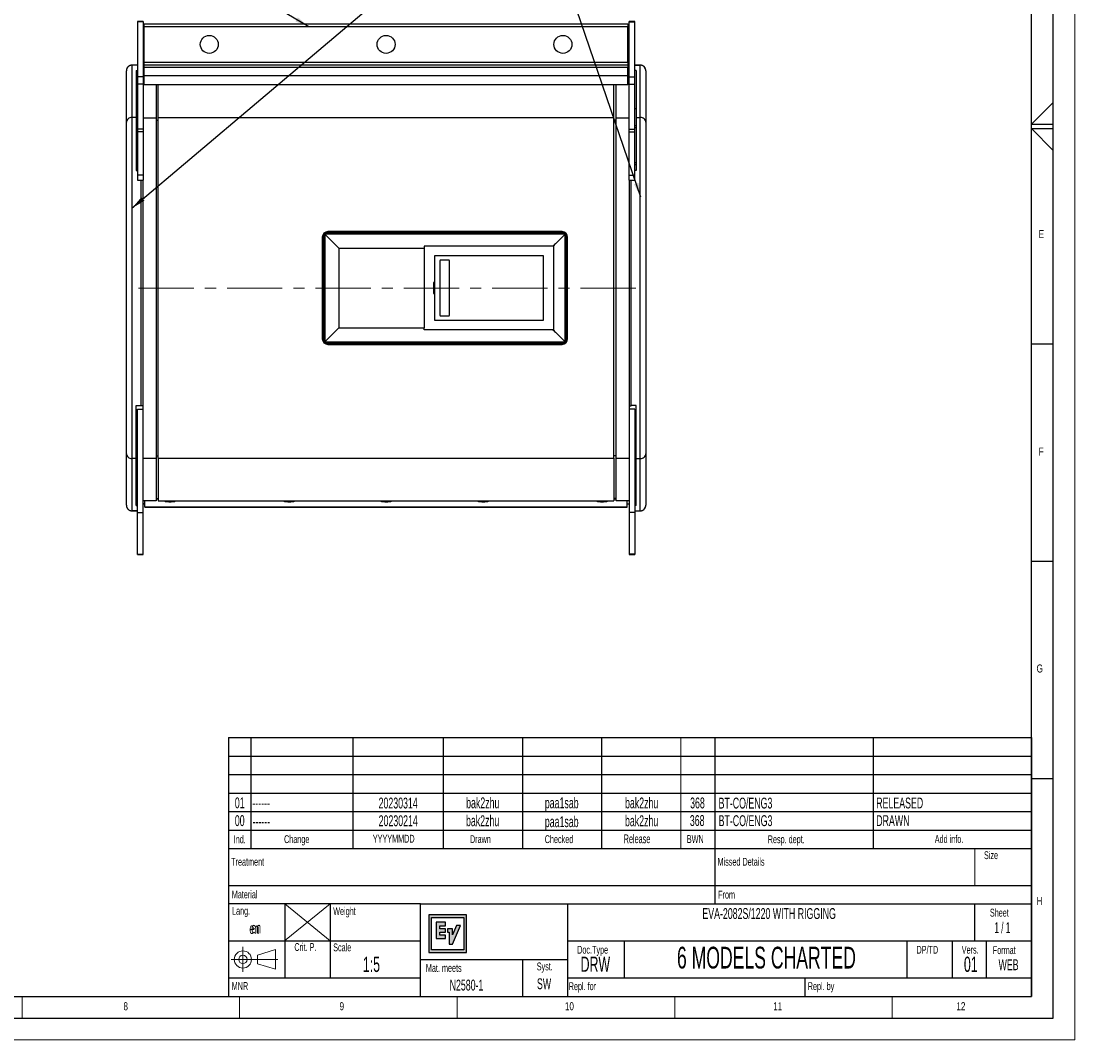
# Model space of a CAD drawing. Header units: millimetres. Extents: x 0 to 594, y 0 to 420.
# Tile 8 of 15: x 352 to 594, y 0 to 234. Entities that reach past the tile are written whole.
import ezdxf

# ---------------------------------------------------------------- set-up
doc = ezdxf.new("R2010")
doc.units = ezdxf.units.MM
doc.header["$PDSIZE"] = -1
doc.linetypes.add('CENTERX2', pattern=[20.32, 12.7, -2.54, 2.54, -2.54])
for name, color, linetype in [('FORMAT', 7, 'Continuous'), ('OUTLINE', 7, 'Continuous'), ('SLD-0', 7, 'Continuous')]:
    doc.layers.add(name, color=color, linetype=linetype)
doc.styles.add('SLDTEXTSTYLE0', font='TXT', dxfattribs={"width": 0.75})
doc.styles.add('SLDTEXTSTYLE1', font='TXT', dxfattribs={"width": 0.605})
doc.styles.add('SLDTEXTSTYLE2', font='TXT', dxfattribs={"width": 0.563})
doc.dimstyles.new('SLDDIMSTYLE3', dxfattribs={"dimtxt": 0.18, "dimasz": 3.302, "dimexe": 0, "dimexo": 0.0625, "dimgap": 0, "dimtad": 0, "dimtih": 1, "dimtoh": 1, "dimdec": 0, "dimrnd": 1e-09, "dimzin": 0, "dimdsep": 46, "dimtxsty": 'Standard', "dimsah": 1, "dimcen": 0.09, "dimadec": 0, "dimazin": 0, "dimtfac": 3.302, "dimtdec": 0, "dimtofl": 0, "dimtmove": 0, "dimatfit": 3, "dimfxl": 1, "dimfrac": 2, "dimtolj": 1, "dimtzin": 0, "dimarcsym": 0})

msp = doc.modelspace()

# ---------------------------------------------------------------- hatches: boundary and pattern name
at = {"layer": 'OUTLINE'}
h = msp.add_hatch(color=256, dxfattribs=at)
h.paths.add_polyline_path([(445.5, 28.723732), (445.5, 20.105272), (454.11837, 20.105272), (454.11837, 28.723732)], flags=0)
h.paths.add_polyline_path([(446.067333, 28.1564), (453.551037, 28.1564), (453.551037, 20.672695), (446.067333, 20.672695)], flags=0)
for points in [[(447.171032, 23.286248), (449.329291, 23.286248), (449.329291, 24.099371), (447.984276, 24.099371), (447.984276, 24.753946), (449.329291, 24.753946), (449.329291, 25.567069), (447.984276, 25.567069), (447.984276, 26.225183), (449.329291, 26.225183), (449.329291, 27.038397), (447.171032, 27.038397)], [(450.944863, 24.119541), (450.944198, 25.567069), (449.804331, 25.567069), (449.804331, 24.753946), (450.13174, 24.753946), (450.13174, 22.042688), (450.944863, 22.042688), (452.756269, 26.295581), (451.872324, 26.295581)]]:
    msp.add_hatch(color=256, dxfattribs=at).paths.add_polyline_path(points, flags=0)

# ---------------------------------------------------------------- linework, layer by layer
at = {"color": 7, "linetype": 'Continuous', "lineweight": 18}
for p, q in [((594.000041, 0.000053), (594.000041, 420.000053)), ((352.000041, 10.000053), (352.000041, 5.000053)), ((402.000041, 10.000053), (402.000041, 5.000053)), ((452.000041, 10.000053), (452.000041, 5.000053)), ((502.000041, 10.000053), (502.000041, 5.000053)), ((552.000041, 10.000053), (552.000041, 5.000053)), ((0.000041, 0.000053), (594.000041, 0.000053))]:
    msp.add_line(p, q, dxfattribs=at)
at = {"color": 7, "linetype": 'Continuous', "lineweight": 25}
for p, q in [((379.784872, 234.085155), (378.514872, 234.085155)), ((378.514872, 234.085155), (378.514872, 234.02735)), ((379.784872, 234.02735), (378.514872, 234.02735)), ((378.514872, 234.02735), (378.514872, 221.382683)), ((379.784872, 234.085155), (379.784872, 234.02735)), ((379.784872, 234.02735), (379.784872, 221.382683)), ((380.069352, 233.545542), (491.260392, 233.545542)), ((380.069352, 232.910542), (380.069352, 233.545542)), ((491.260392, 232.910542), (380.069352, 232.910542)), ((380.069352, 224.782542), (380.069352, 232.910542)), ((491.260392, 233.545542), (491.260392, 232.910542)), ((491.260392, 224.782542), (491.260392, 232.910542)), ((492.814872, 234.085155), (491.544872, 234.085155)), ((491.544872, 234.02735), (491.544872, 234.085155)), ((491.544872, 234.02735), (492.814872, 234.02735)), ((491.544872, 221.382683), (491.544872, 234.02735)), ((492.814872, 234.02735), (492.814872, 234.085155)), ((492.814872, 221.382683), (492.814872, 234.02735)), ((378.514872, 224.06529), (377.244872, 224.06529)), ((377.244872, 224.0463), (377.244872, 212.029315)), ((380.069352, 224.782542), (491.260392, 224.782542)), ((380.069352, 224.147542), (380.069352, 224.782542)), ((380.069352, 224.147542), (491.260392, 224.147542)), ((380.069352, 223.512542), (380.069352, 224.147542)), ((491.260392, 223.512542), (380.069352, 223.512542)), ((380.069352, 221.701311), (380.069352, 223.512542)), ((491.260392, 224.782542), (491.260392, 224.147542)), ((491.260392, 224.147542), (491.260392, 223.512542)), ((491.260392, 221.701311), (491.260392, 223.512542)), ((494.084872, 224.06529), (492.814872, 224.06529)), ((494.084872, 212.029315), (494.084872, 224.0463)), ((375.974872, 210.963659), (375.974872, 222.792099)), ((378.199912, 222.814045), (378.514872, 222.814045)), ((378.199912, 222.814045), (378.199912, 212.029315)), ((379.784872, 221.382683), (378.514872, 221.382683)), ((378.514872, 221.382683), (378.514872, 219.683816)), ((380.069352, 222.465472), (379.784872, 222.465472)), ((379.784872, 221.800564), (380.069352, 221.800564)), ((379.784872, 221.382683), (379.784872, 219.683816)), ((380.069352, 221.701311), (491.260392, 221.701311)), ((380.069352, 219.618711), (380.069352, 221.701311)), ((491.544872, 222.465472), (491.260392, 222.465472)), ((491.260392, 221.800564), (491.544872, 221.800564)), ((491.260392, 219.618711), (491.260392, 221.701311)), ((491.544872, 221.382683), (492.814872, 221.382683)), ((491.544872, 219.683816), (491.544872, 221.382683)), ((493.129832, 222.814045), (492.814872, 222.814045)), ((492.814872, 219.683816), (492.814872, 221.382683)), ((493.129832, 222.814045), (493.129832, 212.029315)), ((495.354872, 222.792099), (495.354872, 210.963659)), ((379.784872, 219.683816), (378.514872, 219.683816)), ((378.514872, 219.683816), (378.514872, 209.383033)), ((379.784872, 219.683816), (379.784872, 209.383033)), ((380.069352, 219.618711), (491.260392, 219.618711)), ((380.069352, 219.575542), (380.069352, 219.618711)), ((491.260392, 219.575542), (380.069352, 219.575542)), ((382.800868, 219.575542), (382.800868, 211.943075)), ((383.290072, 211.943075), (383.290072, 219.575542)), ((488.039672, 211.943075), (488.039672, 219.575542)), ((488.528876, 211.943075), (488.528876, 219.575542)), ((491.260392, 219.618711), (491.260392, 219.575542)), ((491.544872, 219.683816), (492.814872, 219.683816)), ((491.544872, 209.383033), (491.544872, 219.683816)), ((492.814872, 209.383033), (492.814872, 219.683816)), ((375.974872, 134.720972), (375.974872, 210.963659)), ((377.244872, 212.029315), (377.244872, 133.655315)), ((378.199912, 212.029315), (377.244872, 212.029315)), ((378.199912, 212.029315), (378.199912, 199.841201)), ((379.784872, 211.943075), (382.800868, 211.943075)), ((382.800868, 211.943075), (382.800868, 133.741555)), ((382.800868, 211.452873), (383.290072, 211.452873)), ((488.039672, 211.943075), (383.290072, 211.943075)), ((383.290072, 133.741555), (383.290072, 211.943075)), ((488.039672, 133.741555), (488.039672, 211.943075)), ((488.528876, 211.452873), (488.039672, 211.452873)), ((488.528876, 133.741555), (488.528876, 211.943075)), ((488.528876, 211.943075), (491.544872, 211.943075)), ((493.129832, 212.029315), (493.129832, 199.841201)), ((493.129832, 212.029315), (494.084872, 212.029315)), ((494.084872, 133.655315), (494.084872, 212.029315)), ((495.354872, 210.963659), (495.354872, 134.720972)), ((378.199912, 210.119289), (378.514872, 210.119289)), ((378.199912, 209.65999), (378.514872, 209.65999)), ((379.784872, 209.383033), (378.514872, 209.383033)), ((378.514872, 209.383033), (378.514872, 208.757667)), ((379.784872, 208.757667), (378.514872, 208.757667)), ((378.514872, 208.757667), (378.514872, 198.769657)), ((379.784872, 209.383033), (379.784872, 208.757667)), ((379.784872, 208.757667), (379.784872, 198.769657)), ((491.544872, 209.383033), (492.814872, 209.383033)), ((491.544872, 208.757667), (491.544872, 209.383033)), ((491.544872, 208.757667), (492.814872, 208.757667)), ((491.544872, 198.769657), (491.544872, 208.757667)), ((493.129832, 210.119289), (492.814872, 210.119289)), ((493.129832, 209.65999), (492.814872, 209.65999)), ((492.814872, 208.757667), (492.814872, 209.383033)), ((492.814872, 198.769657), (492.814872, 208.757667)), ((378.199912, 201.621997), (378.514872, 201.621997)), ((378.199912, 201.18093), (378.514872, 201.18093)), ((493.129832, 201.621997), (492.814872, 201.621997)), ((493.129832, 201.18093), (492.814872, 201.18093)), ((378.199912, 199.841201), (378.514872, 199.841201)), ((379.784872, 198.769657), (378.514872, 198.769657)), ((378.514872, 198.769657), (378.514872, 197.594736)), ((379.784872, 198.769657), (379.784872, 197.594736)), ((491.544872, 198.769657), (492.814872, 198.769657)), ((491.544872, 197.594736), (491.544872, 198.769657)), ((493.129832, 199.841201), (492.814872, 199.841201)), ((492.814872, 197.594736), (492.814872, 198.769657)), ((378.514872, 197.594736), (379.784872, 197.594736)), ((379.295668, 197.594736), (379.295668, 145.843429)), ((379.784872, 133.741555), (379.784872, 197.594736)), ((491.544872, 197.594736), (492.814872, 197.594736)), ((491.544872, 197.594736), (491.544872, 133.741555)), ((492.034076, 145.843429), (492.034076, 197.594736)), ((420.998912, 184.526315), (420.998912, 161.158315)), ((421.254872, 185.290922), (421.254872, 160.393709)), ((476.878912, 185.542315), (421.506912, 185.542315)), ((421.561511, 185.236431), (421.561511, 160.448199)), ((421.561511, 185.236431), (421.561906, 185.236039)), ((476.827838, 185.236039), (421.561906, 185.236039)), ((476.116912, 185.796315), (422.268912, 185.796315)), ((476.828233, 185.236431), (476.827838, 185.236039)), ((476.828233, 160.448199), (476.828233, 185.236431)), ((477.134872, 160.398936), (477.134872, 185.285695)), ((477.386912, 161.158315), (477.386912, 184.526315)), ((424.810872, 181.986315), (444.448835, 181.986315)), ((424.810872, 181.986315), (424.810872, 163.698315)), ((474.00095, 182.425735), (444.448835, 182.425735)), ((444.448835, 181.986315), (444.448835, 163.698315)), ((474.230335, 163.258895), (474.230335, 182.425735)), ((446.878345, 180.309915), (471.800825, 180.309915)), ((446.878345, 174.156937), (446.878345, 180.309915)), ((450.033025, 179.268515), (448.255025, 179.268515)), ((471.800825, 180.309915), (471.800825, 165.374715)), ((448.051825, 179.065315), (448.051825, 166.619315)), ((450.236225, 166.619315), (450.236225, 179.065315)), ((446.878345, 174.156937), (446.560845, 174.112315)), ((446.560845, 174.112315), (446.560845, 171.572315)), ((446.583013, 174.093045), (446.560845, 174.112315)), ((446.878345, 174.134551), (446.583013, 174.093045)), ((446.583013, 174.093045), (446.583013, 171.591586)), ((446.878345, 174.134551), (446.878345, 174.156937)), ((446.878345, 171.550079), (446.878345, 174.134551)), ((446.583013, 171.591586), (446.560845, 171.572315)), ((446.560845, 171.572315), (446.878345, 171.527694)), ((446.583013, 171.591586), (446.878345, 171.550079)), ((446.878345, 171.527694), (446.878345, 171.550079)), ((446.878345, 165.374715), (446.878345, 171.527694)), ((471.800825, 165.374715), (446.878345, 165.374715)), ((448.255025, 166.416115), (450.033025, 166.416115)), ((424.810872, 163.698315), (444.448835, 163.698315)), ((474.00095, 163.258895), (444.448835, 163.258895)), ((421.506912, 160.142315), (476.878912, 160.142315)), ((421.561906, 160.448592), (421.561511, 160.448199)), ((421.561906, 160.448592), (476.827838, 160.448592)), ((422.268912, 159.888315), (476.116912, 159.888315)), ((476.827838, 160.448592), (476.828233, 160.448199)), ((378.199912, 145.843429), (379.295668, 145.843429)), ((378.199912, 133.655315), (378.199912, 145.843429)), ((379.295668, 145.843429), (379.295668, 145.740419)), ((379.784872, 145.740419), (379.295668, 145.740419)), ((491.544872, 145.740419), (492.034076, 145.740419)), ((493.129832, 145.843429), (492.034076, 145.843429)), ((492.034076, 145.843429), (492.034076, 145.740419)), ((493.129832, 133.655315), (493.129832, 145.843429)), ((378.199912, 144.5037), (378.514872, 144.5037)), ((378.199912, 144.062634), (378.514872, 144.062634)), ((378.514872, 121.233466), (378.514872, 144.997367)), ((378.514872, 144.997367), (379.784872, 144.997367)), ((492.814872, 144.997367), (491.544872, 144.997367)), ((492.814872, 144.997367), (492.814872, 121.233466)), ((493.129832, 144.5037), (492.814872, 144.5037)), ((493.129832, 144.062634), (492.814872, 144.062634)), ((378.199912, 136.02464), (378.514872, 136.02464)), ((493.129832, 136.02464), (492.814872, 136.02464)), ((375.974872, 122.892532), (375.974872, 134.720972)), ((377.244872, 133.655315), (377.244872, 121.63833)), ((378.199912, 133.655315), (377.244872, 133.655315)), ((378.199912, 135.565342), (378.514872, 135.565342)), ((378.199912, 122.870586), (378.199912, 133.655315)), ((379.784872, 133.741555), (382.800868, 133.741555)), ((379.784872, 133.500297), (379.784872, 133.741555)), ((379.784872, 121.233466), (379.784872, 133.500297)), ((382.800868, 134.231757), (383.290072, 134.231757)), ((382.800868, 133.741555), (382.800868, 123.884067)), ((383.290072, 133.741555), (488.039672, 133.741555)), ((383.290072, 133.741555), (383.290072, 123.883722)), ((488.528876, 134.231757), (488.039672, 134.231757)), ((488.039672, 133.741555), (488.039672, 123.883722)), ((488.528876, 133.741555), (491.544872, 133.741555)), ((488.528876, 123.884067), (488.528876, 133.741555)), ((491.544872, 133.741555), (491.544872, 133.500297)), ((491.544872, 133.500297), (491.544872, 121.233466)), ((493.129832, 135.565342), (492.814872, 135.565342)), ((493.129832, 133.655315), (494.084872, 133.655315)), ((493.129832, 122.870586), (493.129832, 133.655315)), ((494.084872, 121.63833), (494.084872, 133.655315)), ((495.354872, 134.720972), (495.354872, 122.892532)), ((382.800868, 123.884067), (379.784872, 123.884067)), ((380.242072, 122.497379), (380.242072, 123.884067)), ((382.800868, 124.459391), (383.290072, 124.459391)), ((383.290072, 124.277515), (382.800868, 124.277515)), ((383.290072, 123.883722), (488.039672, 123.883722)), ((488.528876, 124.459391), (488.039672, 124.459391)), ((488.528876, 124.277515), (488.039672, 124.277515)), ((491.544872, 123.884067), (488.528876, 123.884067)), ((491.087672, 122.497379), (491.087672, 123.884067)), ((377.244872, 121.61934), (378.514872, 121.61934)), ((378.199912, 122.870586), (378.514872, 122.870586)), ((378.514872, 121.233466), (379.784872, 121.233466)), ((378.514872, 111.657209), (378.514872, 121.233466)), ((379.784872, 123.219159), (380.242072, 123.219159)), ((379.784872, 111.657209), (379.784872, 121.233466)), ((491.087672, 122.497379), (380.242072, 122.497379)), ((380.242072, 122.463421), (380.242072, 122.497379)), ((380.242072, 122.463421), (491.087672, 122.463421)), ((491.087672, 123.219159), (491.544872, 123.219159)), ((491.087672, 122.463421), (491.087672, 122.497379)), ((492.814872, 121.233466), (491.544872, 121.233466)), ((491.544872, 121.233466), (491.544872, 111.657209)), ((493.129832, 122.870586), (492.814872, 122.870586)), ((492.814872, 121.61934), (494.084872, 121.61934)), ((492.814872, 121.233466), (492.814872, 111.657209)), ((378.514872, 111.657209), (379.784872, 111.657209)), ((378.514872, 111.599404), (378.514872, 111.657209)), ((378.514872, 111.599404), (379.784872, 111.599404)), ((379.784872, 111.599404), (379.784872, 111.657209)), ((492.814872, 111.657209), (491.544872, 111.657209)), ((491.544872, 111.657209), (491.544872, 111.599404)), ((491.544872, 111.599404), (492.814872, 111.599404)), ((492.814872, 111.657209), (492.814872, 111.599404))]:
    msp.add_line(p, q, dxfattribs=at)
at = {"color": 8, "linetype": 'Continuous', "lineweight": 25}
for p, q in [((377.244872, 224.06529), (377.244872, 224.0463)), ((378.514872, 224.0463), (377.244872, 224.0463)), ((492.814872, 224.0463), (494.084872, 224.0463)), ((494.084872, 224.0463), (494.084872, 224.06529)), ((380.069352, 222.419166), (379.784872, 222.419166)), ((491.260392, 222.419166), (491.544872, 222.419166)), ((378.199912, 214.036032), (378.514872, 214.036032)), ((493.129832, 214.036032), (492.814872, 214.036032)), ((421.321889, 160.312119), (421.321889, 185.372512)), ((421.424896, 185.475282), (476.960928, 185.475282)), ((477.067855, 185.368104), (477.067855, 160.316527)), ((476.960928, 160.209349), (421.424896, 160.209349)), ((378.199912, 131.648599), (378.514872, 131.648599)), ((493.129832, 131.648599), (492.814872, 131.648599)), ((378.514872, 121.63833), (377.244872, 121.63833)), ((377.244872, 121.63833), (377.244872, 121.61934)), ((380.242072, 123.265465), (379.784872, 123.265465)), ((491.087672, 123.265465), (491.544872, 123.265465)), ((492.814872, 121.63833), (494.084872, 121.63833)), ((494.084872, 121.61934), (494.084872, 121.63833))]:
    msp.add_line(p, q, dxfattribs=at)
at = {"color": 8, "linetype": 'Continuous', "lineweight": 25, "flags": 128}
for points in [[(385.982472, 123.629063), (385.685465, 123.635579), (385.407121, 123.654716), (385.164928, 123.685271), (384.974104, 123.725326), (384.84664, 123.772363), (384.790544, 123.823427), (384.809341, 123.875309), (384.819629, 123.883722)], [(387.145316, 123.883722), (387.155603, 123.875309), (387.1744, 123.823427), (387.118304, 123.772363), (386.99084, 123.725326), (386.800016, 123.685271), (386.557823, 123.654716), (386.279479, 123.635579), (385.982472, 123.629063)], [(413.363672, 123.629063), (413.066665, 123.635579), (412.788321, 123.654716), (412.546128, 123.685271), (412.355304, 123.725326), (412.22784, 123.772363), (412.171744, 123.823427), (412.190541, 123.875309), (412.200829, 123.883722)], [(414.526516, 123.883722), (414.536803, 123.875309), (414.5556, 123.823427), (414.499504, 123.772363), (414.37204, 123.725326), (414.181216, 123.685271), (413.939023, 123.654716), (413.660679, 123.635579), (413.363672, 123.629063)], [(435.664872, 123.629063), (435.367865, 123.635579), (435.089521, 123.654716), (434.847328, 123.685271), (434.656504, 123.725326), (434.52904, 123.772363), (434.472944, 123.823427), (434.491741, 123.875309), (434.502029, 123.883722)], [(436.827716, 123.883722), (436.838003, 123.875309), (436.8568, 123.823427), (436.800704, 123.772363), (436.67324, 123.725326), (436.482416, 123.685271), (436.240223, 123.654716), (435.961879, 123.635579), (435.664872, 123.629063)], [(457.966072, 123.629063), (457.669065, 123.635579), (457.390721, 123.654716), (457.148528, 123.685271), (456.957704, 123.725326), (456.83024, 123.772363), (456.774144, 123.823427), (456.792941, 123.875309), (456.803229, 123.883722)], [(459.128916, 123.883722), (459.139203, 123.875309), (459.158, 123.823427), (459.101904, 123.772363), (458.97444, 123.725326), (458.783616, 123.685271), (458.541423, 123.654716), (458.263079, 123.635579), (457.966072, 123.629063)], [(485.347272, 123.629063), (485.050265, 123.635579), (484.771921, 123.654716), (484.529728, 123.685271), (484.338904, 123.725326), (484.21144, 123.772363), (484.155344, 123.823427), (484.174141, 123.875309), (484.184429, 123.883722)], [(486.510116, 123.883722), (486.520403, 123.875309), (486.5392, 123.823427), (486.483104, 123.772363), (486.35564, 123.725326), (486.164816, 123.685271), (485.922623, 123.654716), (485.644279, 123.635579), (485.347272, 123.629063)]]:
    msp.add_lwpolyline(points, dxfattribs=at)
at = {"color": 7, "linetype": 'Continuous', "lineweight": 25}
for centre in [(395.024872, 228.846542), (435.664872, 228.846542), (476.304872, 228.846542)]:
    msp.add_circle(centre, 2.06502, dxfattribs=at)
for centre, radius, start, end in [((422.268912, 184.526315), 1.27, 90, 180), ((476.116912, 184.526315), 1.27, 0, 90), ((448.255025, 179.065315), 0.2032, 90, 180), ((450.033025, 179.065315), 0.2032, 0, 90), ((448.255025, 166.619315), 0.2032, 180, 270), ((450.033025, 166.619315), 0.2032, 270, 0), ((422.268912, 161.158315), 1.27, 180, 270), ((476.116912, 161.158315), 1.27, 270, 0)]:
    msp.add_arc(centre, radius, start, end, dxfattribs=at)
at = {"color": 8, "linetype": 'Continuous', "lineweight": 25}
for centre, start, end in [((385.903184, 126.89893), 258.534208, 271.47675127), ((386.06176, 126.89893), 268.52324873, 281.465792), ((413.284384, 126.89893), 258.534208, 271.47675127), ((413.44296, 126.89893), 268.52324873, 281.465792), ((435.585584, 126.89893), 258.534208, 271.47675127), ((435.74416, 126.89893), 268.52324873, 281.465792), ((457.886784, 126.89893), 258.534208, 271.47675127), ((458.04536, 126.89893), 268.52324873, 281.465792), ((485.267984, 126.89893), 258.534208, 271.47675127), ((485.42656, 126.89893), 268.52324873, 281.465792)]:
    msp.add_arc(centre, 3.076606, start, end, dxfattribs=at)
at = {"color": 7, "linetype": 'Continuous', "lineweight": 25}
for centre, start_param, end_param in [((377.244872, 210.963659), 1.5707963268, 3.1415926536), ((494.084872, 210.963659), 0, 1.5707963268), ((377.244872, 134.720972), 3.1415926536, 4.7123889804), ((494.084872, 134.720972), 4.7123889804, 6.2831853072)]:
    msp.add_ellipse(centre, major_axis=(1.27, 0), ratio=0.8390996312, start_param=start_param, end_param=end_param, dxfattribs=at)
for points, knots in [([(377.242732, 224.063938), (377.152032, 224.058711), (376.970967, 224.048277), (376.717047, 223.959465), (376.492361, 223.828466), (376.303334, 223.658838), (376.151409, 223.456313), (376.041571, 223.224482), (375.98344, 222.998455), (375.977347, 222.851696), (375.974872, 222.792099)], [0, 0, 0, 0, 0.1362643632, 0.272022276, 0.4003214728, 0.5260155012, 0.6518808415, 0.7790857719, 0.9102883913, 1, 1, 1, 1]), ([(377.244872, 224.0463), (377.132999, 224.037844), (376.916163, 224.021454), (376.588678, 223.884313), (376.26543, 223.633136), (376.067912, 223.308256), (375.997432, 223.045324), (375.978979, 222.908703), (375.975199, 222.836401), (375.974878, 222.799047), (375.974873, 222.793154), (375.974872, 222.792099)], [0, 0, 0, 0, 0.16831846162, 0.32623851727, 0.52871134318, 0.7806128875, 0.88785547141, 0.94291117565, 0.9909933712, 0.99838700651, 1, 1, 1, 1]), ([(495.354872, 222.792099), (495.349491, 222.881001), (495.338704, 223.05923), (495.252608, 223.314642), (495.119448, 223.546843), (494.940542, 223.745334), (494.724959, 223.903113), (494.480542, 224.009701), (494.262295, 224.064626), (494.128808, 224.058792), (494.084684, 224.056864)], [0, 0, 0, 0, 0.133519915, 0.2676782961, 0.4010831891, 0.5338818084, 0.6667928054, 0.7995250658, 0.9337330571, 1, 1, 1, 1]), ([(495.354872, 222.792099), (495.354871, 222.793154), (495.354866, 222.799047), (495.354545, 222.836401), (495.350765, 222.908703), (495.332313, 223.045324), (495.261832, 223.308256), (495.064314, 223.633136), (494.741066, 223.884313), (494.413581, 224.021454), (494.196746, 224.037844), (494.084872, 224.0463)], [0, 0, 0, 0, 0.0016129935, 0.0090066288, 0.0570888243, 0.1121445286, 0.2193871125, 0.4712886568, 0.6737614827, 0.8316815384, 1, 1, 1, 1]), ([(421.561511, 185.236431), (421.525324, 185.272407), (421.459575, 185.33777), (421.395834, 185.401484), (421.376132, 185.421156), (421.374892, 185.422394)], [0, 0, 0, 0, 0.53426222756, 0.97068973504, 1, 1, 1, 1]), ([(421.561906, 185.236039), (421.919397, 184.882994), (422.594858, 184.215933), (423.680983, 183.144782), (424.406159, 182.413265), (424.804999, 181.992511), (424.810872, 181.986315)], [0, 0, 0, 0, 0.3295213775, 0.6226148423, 0.9944432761, 1, 1, 1, 1]), ([(476.827838, 185.236039), (476.470448, 184.882902), (475.795177, 184.215668), (474.846105, 183.282028), (474.265452, 182.693723), (474.00095, 182.425735)], [0, 0, 0, 0, 0.3797089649, 0.7174418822, 1, 1, 1, 1]), ([(476.828233, 185.236431), (476.864383, 185.27237), (476.930064, 185.337665), (476.993144, 185.400719), (477.012307, 185.419853), (477.012909, 185.420454)], [0, 0, 0, 0, 0.5424790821, 0.9856187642, 1, 1, 1, 1]), ([(444.448835, 182.425735), (444.448835, 182.341326), (444.448835, 182.194869), (444.448835, 182.048378), (444.448835, 181.986315)], [0, 0, 0, 0, 0.5763379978, 1, 1, 1, 1]), ([(474.230335, 182.425735), (474.186939, 182.425735), (474.11049, 182.425735), (474.034015, 182.425735), (474.00095, 182.425735)], [0, 0, 0, 0, 0.5676470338, 1, 1, 1, 1]), ([(424.810872, 163.698315), (424.804999, 163.69212), (424.406159, 163.271366), (423.680983, 162.539849), (422.594858, 161.468698), (421.919397, 160.801636), (421.561906, 160.448592)], [0, 0, 0, 0, 0.0055567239, 0.3773851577, 0.6704786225, 1, 1, 1, 1]), ([(444.448835, 163.258895), (444.448835, 163.343304), (444.448835, 163.489761), (444.448835, 163.636252), (444.448835, 163.698315)], [0, 0, 0, 0, 0.5763379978, 1, 1, 1, 1]), ([(474.00095, 163.258895), (474.265452, 162.990908), (474.846105, 162.402602), (475.795177, 161.468962), (476.470448, 160.801728), (476.827838, 160.448592)], [0, 0, 0, 0, 0.2825581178, 0.6202910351, 1, 1, 1, 1]), ([(474.00095, 163.258895), (474.043195, 163.258895), (474.11967, 163.258895), (474.196118, 163.258895), (474.230335, 163.258895)], [0, 0, 0, 0, 0.5524090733, 1, 1, 1, 1]), ([(421.374507, 160.261853), (421.377288, 160.264629), (421.398024, 160.285333), (421.462393, 160.349669), (421.526291, 160.413188), (421.561511, 160.448199)], [0, 0, 0, 0, 0.064968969, 0.4846033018, 1, 1, 1, 1]), ([(477.013256, 160.26383), (477.01254, 160.264545), (476.99328, 160.283775), (476.930083, 160.346946), (476.86439, 160.412254), (476.828233, 160.448199)], [0, 0, 0, 0, 0.0170806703, 0.4590066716, 1, 1, 1, 1]), ([(375.974872, 122.892532), (375.980253, 122.80363), (375.991041, 122.625401), (376.077136, 122.369989), (376.210296, 122.137788), (376.389202, 121.939296), (376.604785, 121.781518), (376.849202, 121.67493), (377.067449, 121.620005), (377.200936, 121.625838), (377.24506, 121.627767)], [0, 0, 0, 0, 0.133519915, 0.2676782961, 0.4010831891, 0.5338818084, 0.6667928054, 0.7995250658, 0.9337330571, 1, 1, 1, 1]), ([(375.974872, 122.892532), (375.974873, 122.891476), (375.974878, 122.885583), (375.975199, 122.84823), (375.978979, 122.775927), (375.997432, 122.639306), (376.067912, 122.376374), (376.26543, 122.051494), (376.588678, 121.800318), (376.916163, 121.663176), (377.132999, 121.646786), (377.244872, 121.63833)], [0, 0, 0, 0, 0.0016129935, 0.0090066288, 0.0570888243, 0.1121445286, 0.2193871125, 0.4712886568, 0.6737614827, 0.8316815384, 1, 1, 1, 1]), ([(494.084872, 121.63833), (494.196746, 121.646786), (494.413581, 121.663176), (494.741066, 121.800318), (495.064314, 122.051494), (495.261832, 122.376374), (495.332313, 122.639306), (495.350765, 122.775927), (495.354545, 122.84823), (495.354866, 122.885583), (495.354871, 122.891476), (495.354872, 122.892532)], [0, 0, 0, 0, 0.1683184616, 0.3262385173, 0.5287113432, 0.7806128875, 0.8878554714, 0.9429111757, 0.9909933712, 0.9983870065, 1, 1, 1, 1]), ([(494.087012, 121.620693), (494.177712, 121.62592), (494.358777, 121.636354), (494.612697, 121.725165), (494.837383, 121.856164), (495.02641, 122.025792), (495.178335, 122.228318), (495.288173, 122.460148), (495.346304, 122.686176), (495.352397, 122.832934), (495.354872, 122.892532)], [0, 0, 0, 0, 0.1362643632, 0.272022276, 0.4003214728, 0.5260155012, 0.6518808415, 0.7790857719, 0.9102883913, 1, 1, 1, 1])]:
    msp.add_open_spline(points, degree=3, knots=knots, dxfattribs=at)
at = {"color": 7, "linetype": 'Continuous', "lineweight": 0}
for p in [(406.095149, 18.500053), (410.253999, 18.500053)]:
    msp.add_point(p, dxfattribs=at)
at = {"layer": 'FORMAT'}
for p, q in [((589.000041, 5.000053), (589.000041, 415.000053)), ((584.000041, 10.000053), (584.000041, 410.000053)), ((589.000041, 215.515376), (584.000041, 210.500053)), ((584.000041, 210.500053), (589.000041, 210.500053)), ((589.000041, 204.484731), (584.000041, 209.500053)), ((584.000041, 209.500053), (589.000041, 209.500053)), ((584, 160), (589, 160)), ((589, 110), (584, 110)), ((399.400041, 69.500053), (399.400041, 10.000053)), ((399.400041, 69.500053), (584.000041, 69.500053)), ((399.400041, 69.500053), (584.000041, 69.500053)), ((399.400041, 69.500053), (584.000041, 69.500053)), ((404.600041, 69.500053), (404.600041, 44.000053)), ((428.000041, 69.500053), (428.000041, 44.000053)), ((448.800041, 69.500053), (448.800041, 44.000053)), ((467.000041, 69.500053), (467.000041, 44.000053)), ((485.200041, 69.500053), (485.200041, 44.000053)), ((511.200041, 69.500053), (511.200041, 44.000053)), ((547.600041, 69.500053), (547.600041, 44.000053)), ((584.000041, 10.000053), (584.000041, 69.500053)), ((584.000041, 69.500053), (584.000041, 10.000053)), ((399.400041, 65.250053), (584.000041, 65.250053)), ((399.400041, 65.250053), (584.000041, 65.250053)), ((511.200041, 65.250053), (511.200041, 44.000053)), ((399.400041, 61.000053), (584.000041, 61.000053)), ((589, 60), (584, 60)), ((399.400041, 56.750053), (584.000041, 56.750053)), ((399.400041, 52.500053), (584.000041, 52.500053)), ((399.400041, 48.250053), (584.000041, 48.250053)), ((399.400041, 44.000053), (584.000041, 44.000053)), ((511.200041, 44.000053), (511.200041, 31.250053)), ((399.400041, 35.500053), (584.000041, 35.500053)), ((443.600041, 31.250053), (399.400041, 31.250053)), ((412.400041, 31.250053), (412.400041, 14.250053)), ((422.800041, 31.250053), (422.800041, 14.250053)), ((443.600041, 18.500053), (443.600041, 31.250053)), ((443.600041, 31.250053), (477.400041, 31.250053)), ((477.400041, 18.500053), (477.400041, 31.250053)), ((477.400041, 31.250053), (584.000041, 31.250053)), ((571.000041, 22.750053), (571.000041, 31.250053)), ((399.400041, 22.750053), (443.600041, 22.750053)), ((477.400041, 22.750053), (584.000041, 22.750053)), ((490.400041, 22.750053), (490.400041, 14.250053)), ((555.400041, 22.750053), (555.400041, 14.250053)), ((565.800041, 22.750053), (565.800041, 14.250053)), ((573.600041, 22.750053), (573.600041, 14.250053)), ((443.600041, 10.000053), (443.600041, 18.500053)), ((443.600041, 18.500053), (477.400041, 18.500053)), ((467.000041, 18.500053), (467.000041, 10.000053)), ((477.400041, 10.000053), (477.400041, 18.500053)), ((399.400041, 14.250053), (443.600041, 14.250053)), ((477.400041, 14.250053), (584.000041, 14.250053)), ((532.000041, 10.000053), (532.000041, 14.250053)), ((20.000041, 10.000053), (584.000041, 10.000053)), ((399.400041, 10.000053), (584.000041, 10.000053)), ((15.000041, 5.000053), (589.000041, 5.000053))]:
    msp.add_line(p, q, dxfattribs=at)
at = {"layer": 'FORMAT', "lineweight": 18}
for p, q in [((503.400041, 69.500053), (503.400041, 44.000053)), ((571.000041, 35.500053), (571.000041, 44.000053)), ((412.315296, 22.750053), (422.800041, 31.250053)), ((412.400041, 31.250053), (422.800041, 22.750053)), ((402.744519, 21.364258), (402.744519, 15.647337)), ((406.095149, 19.503973), (410.253999, 20.750053)), ((406.095149, 19.503973), (406.095149, 17.496133)), ((410.253999, 16.250053), (410.253999, 20.750053)), ((400.078424, 18.500053), (410.766581, 18.500053)), ((406.095149, 17.496133), (410.253999, 16.250053))]:
    msp.add_line(p, q, dxfattribs=at)
for radius in [1.97727, 0.958913]:
    msp.add_circle((402.744519, 18.500053), radius, dxfattribs=at)
at = {"layer": 'OUTLINE'}
for p, q in [((454.11837, 28.723732), (445.5, 28.723732)), ((445.5, 28.723732), (445.5, 20.105272)), ((446.067333, 20.672695), (446.067333, 28.1564)), ((446.067333, 28.1564), (453.551037, 28.1564)), ((449.329291, 27.038397), (447.171032, 27.038397)), ((447.171032, 27.038397), (447.171032, 23.286248)), ((449.329291, 26.225183), (449.329291, 27.038397)), ((453.551037, 28.1564), (453.551037, 20.672695)), ((454.11837, 20.105272), (454.11837, 28.723732)), ((447.984276, 25.567069), (447.984276, 26.225183)), ((447.984276, 26.225183), (449.329291, 26.225183)), ((449.329291, 25.567069), (447.984276, 25.567069)), ((447.984276, 24.099371), (447.984276, 24.753946)), ((447.984276, 24.753946), (449.329291, 24.753946)), ((449.329291, 24.753946), (449.329291, 25.567069)), ((450.944198, 25.567069), (449.804331, 25.567069)), ((449.804331, 25.567069), (449.804331, 24.753946)), ((449.804331, 24.753946), (450.13174, 24.753946)), ((450.13174, 24.753946), (450.13174, 22.042688)), ((450.944863, 24.119541), (450.944198, 25.567069)), ((450.944863, 22.042688), (452.756269, 26.295581)), ((451.872324, 26.295581), (450.944863, 24.119541)), ((452.756269, 26.295581), (451.872324, 26.295581)), ((447.171032, 23.286248), (449.329291, 23.286248)), ((449.329291, 24.099371), (447.984276, 24.099371)), ((449.329291, 23.286248), (449.329291, 24.099371)), ((450.13174, 22.042688), (450.944863, 22.042688)), ((445.5, 20.105272), (454.11837, 20.105272)), ((453.551037, 20.672695), (446.067333, 20.672695))]:
    msp.add_line(p, q, dxfattribs=at)
at = {"layer": 'SLD-0', "linetype": 'CENTERX2', "lineweight": 18}
msp.add_line((493.087672, 172.842315), (378.242072, 172.842315), dxfattribs=at)
at = {"layer": 'SLD-0'}
msp.add_line((399.400041, 10.000053), (584.000041, 10.000053), dxfattribs=at)

# ---------------------------------------------------------------- texts
at = {"color": 7, "linetype": 'Continuous', "lineweight": 0, "insert": (471.970647, 14.162106), "char_height": 2.5, "attachment_point": 2, "style": 'SLDTEXTSTYLE1'}
msp.add_mtext('SW', dxfattribs=at)
at = {"layer": 'FORMAT'}
for s, insert, char_height, attachment_point, style in [('E', (585.666682, 186.168016), 1.852083, 1, 'SLDTEXTSTYLE0'), ('F', (585.666682, 136.168016), 1.852083, 1, 'SLDTEXTSTYLE0'), ('G', (585.185226, 86.305211), 1.852083, 1, 'SLDTEXTSTYLE0'), ('01', (402.016464, 55.747419), 2.5, 2, 'SLDTEXTSTYLE1'), ('20230314', (438.436796, 55.699741), 2.5, 2, 'SLDTEXTSTYLE1'), ('bak2zhu', (457.883988, 55.742646), 2.5, 2, 'SLDTEXTSTYLE1'), ('paa1sab', (476.031647, 55.733668), 2.5, 2, 'SLDTEXTSTYLE1'), ('bak2zhu', (494.406861, 55.730804), 2.5, 2, 'SLDTEXTSTYLE1'), ('368', (507.237121, 55.718471), 2.5, 2, 'SLDTEXTSTYLE1'), ('BT-CO/ENG3', (512.093923, 55.688768), 2.5, 1, 'SLDTEXTSTYLE1'), ('RELEASED', (548.330295, 55.711977), 2.5, 1, 'SLDTEXTSTYLE1'), ('------', (404.922497, 55.722946), 2.5, 1, 'SLDTEXTSTYLE1'), ('00', (402.016464, 51.659727), 2.5, 2, 'SLDTEXTSTYLE1'), ('20230214', (438.451406, 51.63242), 2.5, 2, 'SLDTEXTSTYLE1'), ('bak2zhu', (457.856215, 51.633078), 2.5, 2, 'SLDTEXTSTYLE1'), ('paa1sab', (476.030605, 51.416139), 2.5, 2, 'SLDTEXTSTYLE1'), ('bak2zhu', (494.399703, 51.615638), 2.5, 2, 'SLDTEXTSTYLE1'), ('368', (507.17273, 51.671106), 2.5, 2, 'SLDTEXTSTYLE1'), ('BT-CO/ENG3', (512.100811, 51.647863), 2.5, 1, 'SLDTEXTSTYLE1'), ('DRAWN', (548.330295, 51.658748), 2.5, 1, 'SLDTEXTSTYLE1'), ('------', (404.951069, 51.50087), 2.5, 1, 'SLDTEXTSTYLE1'), ('Ind.', (402.01027, 47.016635), 1.8, 2, 'SLDTEXTSTYLE1'), ('Change', (412.208838, 47.050817), 1.8, 1, 'SLDTEXTSTYLE1'), ('YYYYMMDD', (432.613072, 47.148414), 1.8, 1, 'SLDTEXTSTYLE1'), ('Drawn', (454.940061, 47.059129), 1.8, 1, 'SLDTEXTSTYLE1'), ('Checked', (472.126402, 47.042216), 1.8, 1, 'SLDTEXTSTYLE1'), ('Release', (490.279911, 47.22498), 2, 1, 'SLDTEXTSTYLE1'), ('BWN', (504.799397, 47.072858), 1.8, 1, 'SLDTEXTSTYLE1'), ('Resp. dept.', (523.388404, 47.024586), 1.8, 1, 'SLDTEXTSTYLE1'), ('Add info.', (561.785606, 47.067414), 1.8, 1, 'SLDTEXTSTYLE1'), ('Treatment', (400.05418, 41.856597), 1.8, 1, 'SLDTEXTSTYLE1'), ('Missed Details', (511.85418, 41.856597), 1.8, 1, 'SLDTEXTSTYLE1'), ('Size', (573.101218, 43.364345), 1.8, 1, 'SLDTEXTSTYLE1'), ('Material', (400.191116, 34.344198), 1.8, 1, 'SLDTEXTSTYLE1'), ('From', (511.991116, 34.295022), 1.8, 1, 'SLDTEXTSTYLE1'), ('H', (585.185226, 32.862853), 1.852083, 1, 'SLDTEXTSTYLE0'), ('Lang.', (400.252735, 30.584573), 1.8, 1, 'SLDTEXTSTYLE1'), ('Weight', (423.503779, 30.497759), 1.8, 1, 'SLDTEXTSTYLE1'), ('EVA-2082S/1220 WITH RIGGING', (523.707244, 30.300504), 2.5, 2, 'SLDTEXTSTYLE1'), ('Sheet', (574.457996, 30.149789), 1.8, 1, 'SLDTEXTSTYLE1'), ('1 / 1', (577.319092, 27.064629), 2.5, 2, 'SLDTEXTSTYLE2'), ('en', (405.795867, 27.012504), 2.5, 2, 'SLDTEXTSTYLE1'), ('Crit. P.', (414.578676, 22.258801), 1.8, 1, 'SLDTEXTSTYLE1'), ('Scale', (423.503779, 22.174521), 1.8, 1, 'SLDTEXTSTYLE1'), ('Doc.Type', (479.585551, 21.625615), 1.8, 1, 'SLDTEXTSTYLE1'), ('6 MODELS CHARTED', (523.091079, 21.416258), 5, 2, 'SLDTEXTSTYLE1'), ('DP/TD', (557.585551, 21.625615), 1.8, 1, 'SLDTEXTSTYLE1'), ('Vers.', (567.985551, 21.625615), 1.8, 1, 'SLDTEXTSTYLE1'), ('Format', (575.119163, 21.532289), 1.8, 1, 'SLDTEXTSTYLE1'), ('1:5', (432.295754, 19.120641), 3.5, 2, 'SLDTEXTSTYLE1'), ('Mat. meets', (444.81146, 17.435443), 1.8, 1, 'SLDTEXTSTYLE1'), ('Syst.', (472.13993, 17.79363), 1.8, 2, 'SLDTEXTSTYLE1'), ('DRW', (483.769484, 19.154335), 3.5, 2, 'SLDTEXTSTYLE1'), ('01', (570.059339, 19.136187), 3.5, 2, 'SLDTEXTSTYLE1'), ('WEB', (578.746625, 18.533567), 2.5, 2, 'SLDTEXTSTYLE1'), ('MNR', (400.171278, 13.295262), 1.8, 1, 'SLDTEXTSTYLE1'), ('N2580-1', (450.268903, 13.859661), 2.5, 1, 'SLDTEXTSTYLE1'), ('Repl. for', (477.648434, 13.243963), 1.8, 1, 'SLDTEXTSTYLE1'), ('Repl. by', (532.589233, 13.253409), 1.8, 1, 'SLDTEXTSTYLE1'), ('8', (375.294436, 8.668016), 1.852083, 1, 'SLDTEXTSTYLE0'), ('9', (424.967344, 8.668016), 1.852083, 1, 'SLDTEXTSTYLE0'), ('10', (476.77075, 8.668016), 1.8520833, 1, 'SLDTEXTSTYLE0'), ('11', (524.652782, 8.668016), 1.8520833, 1, 'SLDTEXTSTYLE0'), ('12', (566.755949, 8.668016), 1.8520833, 1, 'SLDTEXTSTYLE0')]:
    msp.add_mtext(s, dxfattribs=dict(at, insert=insert, char_height=char_height, attachment_point=attachment_point, style=style))
at = {"layer": 'SLD-0', "insert": (404.233367, 26.870372), "char_height": 2.5, "attachment_point": 1, "style": 'SLDTEXTSTYLE1'}
msp.add_mtext('en', dxfattribs=at)

# ---------------------------------------------------------------- leaders
at = {"layer": 'OUTLINE'}
for points in [[(377.244872, 191.172898), (435.305627, 240.309225)], [(417.935639, 232.910542), (405.305898, 240.359216)], [(494.225261, 193.735526), (478.325072, 240.309225)]]:
    msp.add_leader(points, dimstyle='SLDDIMSTYLE3', dxfattribs=at)

doc.saveas('drawing.dxf')
